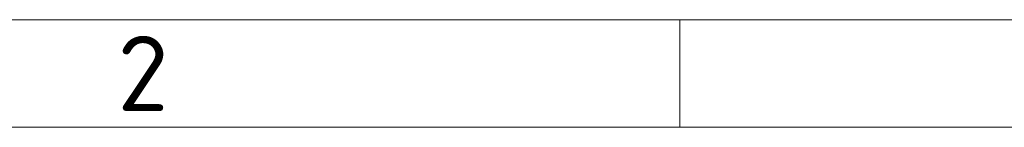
# Model space of a CAD drawing. Header units: millimetres. Extents: x 10 to 830, y 10 to 584.
# Tile 79 of 175: x 159 to 250, y 574 to 584. Entities that reach past the tile are written whole.
import ezdxf

# ---------------------------------------------------------------- set-up
doc = ezdxf.new("R2010")
doc.units = ezdxf.units.MM
doc.header["$LTSCALE"] = 2
doc.layers.add('Rahmen (ISO)', color=7, linetype='Continuous', lineweight=70)
doc.styles.add('Bezeichnungstext (ISO)', font='isocpeur.ttf')

# ---------------------------------------------------------------- blocks, each defined once
blk = doc.blocks.new('Ränder Basler-A3')
at = {"layer": 'Rahmen (ISO)', "color": 7, "lineweight": 18}
blk.add_line((5, 292), (415, 292), dxfattribs=at)
at = {"layer": 'Rahmen (ISO)', "color": 7, "linetype": 'Continuous', "lineweight": 18}
blk.add_line((110, 292), (110, 287), dxfattribs=at)
at = {"layer": 'Rahmen (ISO)', "lineweight": 18}
for p, q in [((60, 287), (110, 287)), ((110, 287), (160, 287))]:
    blk.add_line(p, q, dxfattribs=at)
at = {"layer": 'Rahmen (ISO)', "insert": (85, 289.5), "char_height": 3.5, "attachment_point": 5, "style": 'Bezeichnungstext (ISO)'}
blk.add_mtext('\\fISOCPEUR|b0|i0;{\\H3.5000;2}', dxfattribs=at)

msp = doc.modelspace()

# ---------------------------------------------------------------- block references
at = {"xscale": 2, "yscale": 2, "zscale": 2}
msp.add_blockref('Ränder Basler-A3', (0, 0), dxfattribs=at)

doc.saveas('drawing.dxf')
